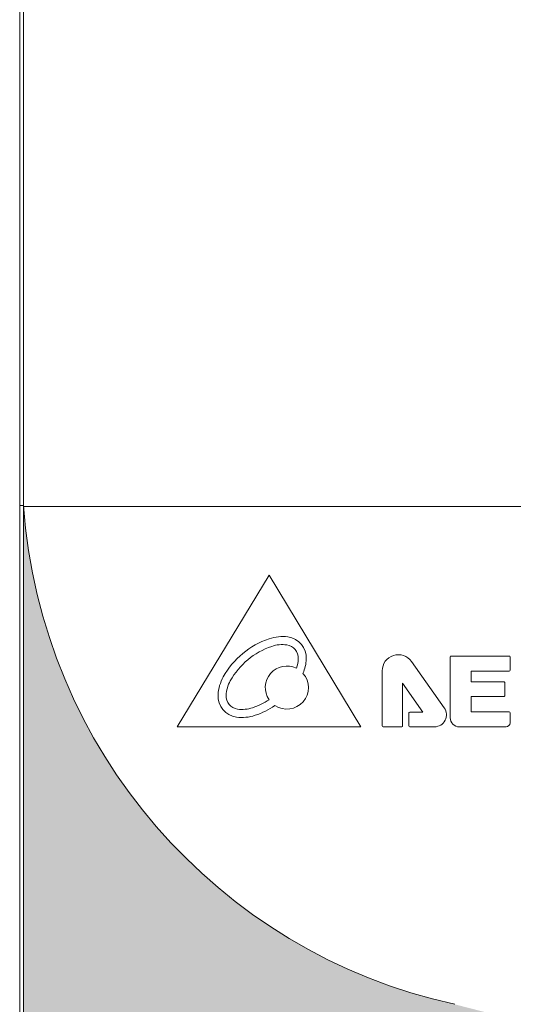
# Model space of a CAD drawing. Header units: millimetres. Extents: x 0 to 420, y 0 to 297.
# Tile 10 of 13: x 311 to 337, y 146 to 197. Entities that reach past the tile are written whole.
import ezdxf

# ---------------------------------------------------------------- set-up
doc = ezdxf.new("R2010")
doc.units = ezdxf.units.MM
doc.layers.get('0').update_dxf_attribs({"linetype": 'CONTINUOUS', "lineweight": 13})

msp = doc.modelspace()

# ---------------------------------------------------------------- hatches: boundary and pattern name
h = msp.add_hatch(color=18)
h.paths.add_polyline_path([(362.264, 138.334), (333.835, 145.622, -0.332186), (311.375, 171.592), (311.375, 90.6, 0.414214), (312.375, 89.6), (379.975, 89.6, 0.414214), (380.975, 90.6), (380.975, 125.5, 0.1645)])
h.paths.add_polyline_path([(361.625, 98.199, 0.414214), (362.125, 98.699), (362.125, 115.899, 0.414214), (361.625, 116.399), (329.795, 116.4, 0.414214), (329.295, 115.9), (329.295, 98.7, 0.414214), (329.795, 98.2)], flags=16)
h.paths.add_polyline_path([(367.475, 115.1), (372.075, 115.1, -0.414214), (372.275, 114.9), (372.275, 107.3, -0.414214), (372.075, 107.1), (367.475, 107.1, -0.414214), (367.275, 107.3), (367.275, 114.9, -0.414214)], flags=16)

# ---------------------------------------------------------------- linework, layer by layer
for p, q in [((311.181, 88), (311.181, 209)), ((311.381, 90.6), (311.381, 206.4)), ((311.181, 171.589), (311.381, 171.589)), ((311.386, 171.541), (380.981, 171.541))]:
    msp.add_line(p, q)
at = {"lineweight": 0}
for p, q in [((324.183, 167.957), (319.381, 160.065)), ((328.96, 160.065), (324.183, 167.957)), ((333.61, 163.707), (333.61, 160.533)), ((336.685, 163.75), (333.653, 163.75)), ((336.727, 163.013), (336.727, 163.707)), ((333.3, 161.05), (331.59, 163.468)), ((330.064, 162.982), (330.064, 160.11)), ((334.696, 162.409), (334.696, 162.971)), ((334.696, 162.971), (336.685, 162.971)), ((331.13, 160.11), (331.13, 162.34)), ((331.13, 162.34), (332.179, 160.832)), ((336.41, 162.409), (334.696, 162.409)), ((336.452, 161.685), (336.452, 162.366)), ((334.696, 160.838), (334.696, 161.642)), ((334.696, 161.642), (336.41, 161.642)), ((331.453, 160.789), (331.453, 160.11)), ((332.179, 160.832), (331.496, 160.832)), ((336.685, 160.838), (334.696, 160.838)), ((336.727, 160.278), (336.727, 160.795)), ((319.381, 160.065), (328.96, 160.065)), ((330.107, 160.067), (331.087, 160.067)), ((331.496, 160.067), (332.791, 160.067)), ((334.078, 160.065), (336.514, 160.065))]:
    msp.add_line(p, q, dxfattribs=at)
msp.add_arc((339.999, 173.644), 28.691, 184.1027, 257.6057)
for centre, radius, start, end in [((325.587, 160.525), 4.362, 108.8888, 150.5736), ((324.861, 162.647), 2.119, 82.0094, 108.8888), ((325.001, 163.646), 1.111, 357.453, 82.0094), ((325.587, 160.525), 3.943, 108.8888, 150.5736), ((324.861, 162.647), 1.7, 82.0094, 108.8888), ((325.001, 163.646), 0.692, 357.453, 82.0094), ((323.994, 163.69), 1.7, 340.183, 357.453), ((323.994, 163.69), 2.119, 336.616, 357.453), ((330.904, 162.982), 0.84, 35.2731, 180), ((333.653, 163.707), 0.0427, 90, 180), ((336.685, 163.707), 0.0427, 0, 90), ((325.097, 162.108), 1.122, 63.742, 214.3685), ((336.685, 163.013), 0.0427, 270, 0), ((323.633, 161.627), 2.119, 150.5736, 177.453), ((325.097, 162.108), 1.122, 236.381, 41.3695), ((323.633, 161.627), 1.7, 150.5736, 177.453), ((336.41, 162.366), 0.0427, 0, 90), ((322.626, 161.672), 1.111, 177.453, 262.0094), ((322.626, 161.672), 0.692, 177.453, 262.0094), ((322.04, 164.792), 3.943, 288.8888, 302.7062), ((336.41, 161.685), 0.0427, 270, 360), ((322.767, 162.67), 1.7, 262.0094, 288.8888), ((322.04, 164.792), 4.362, 288.8888, 303.9403), ((332.791, 160.691), 0.623, 270, 35.2731), ((322.767, 162.67), 2.119, 262.0094, 288.8888), ((331.496, 160.789), 0.0427, 90, 180), ((334.078, 160.533), 0.468, 179.9993, 270.0002), ((336.685, 160.795), 0.0427, 0, 90), ((330.107, 160.11), 0.0427, 180, 270), ((331.087, 160.11), 0.0427, 270, 360), ((331.496, 160.11), 0.0427, 180, 270), ((336.514, 160.278), 0.213, 270, 0)]:
    msp.add_arc(centre, radius, start, end, dxfattribs=at)

doc.saveas('drawing.dxf')
